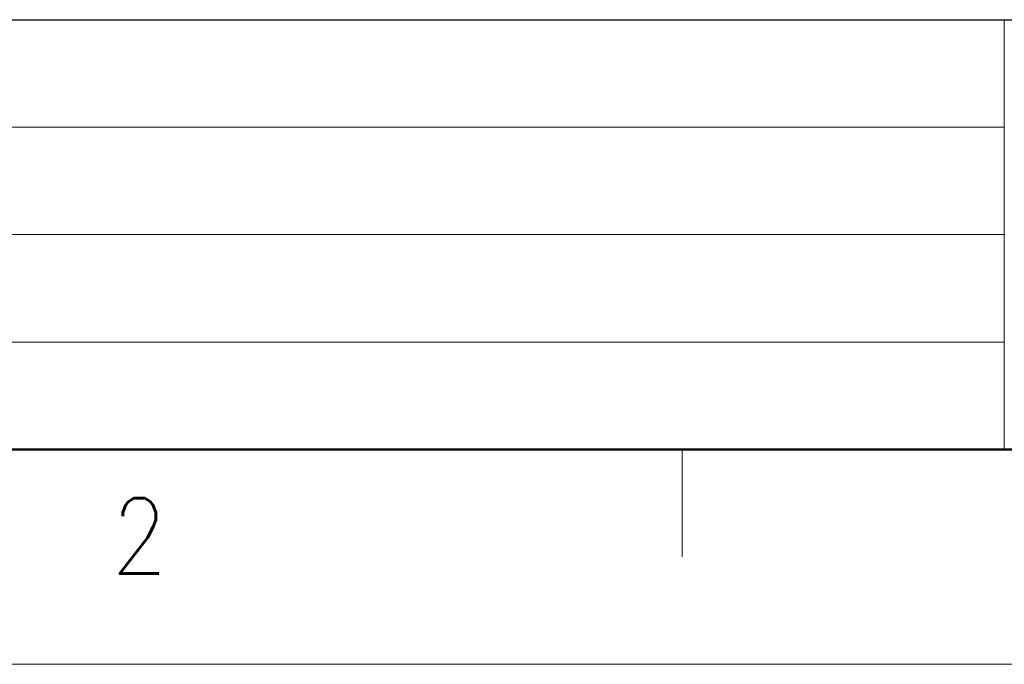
# Model space of a CAD drawing. Header units: millimetres. Extents: x 0 to 594, y 0 to 420.
# Tile 2 of 118: x 112 to 177, y 0 to 42. Entities that reach past the tile are written whole.
import ezdxf

# ---------------------------------------------------------------- set-up
doc = ezdxf.new("R2010")
doc.units = ezdxf.units.MM
doc.header["$LTSCALE"] = 0.257233
doc.layers.add('NoLayerName_001', color=7, linetype='Continuous')
doc.styles.get("Standard").update_dxf_attribs({"font": 'txt', "bigfont": 'extfont2'})

msp = doc.modelspace()

# ---------------------------------------------------------------- linework, layer by layer
at = {"layer": 'NoLayerName_001', "color": 7, "linetype": 'Continuous', "lineweight": 25}
msp.add_line((35.3557, 42.4268), (579.8331, 42.4268), dxfattribs=at)
at = {"layer": 'NoLayerName_001', "color": 2, "linetype": 'Continuous', "lineweight": 13}
for p, q in [((176.7784, 42.4268), (176.7784, 14.1423)), ((176.7784, 35.3557), (35.3557, 35.3557)), ((35.3557, 28.2845), (176.7784, 28.2845)), ((176.7784, 21.2134), (35.3557, 21.2134)), ((155.565, 14.1423), (155.565, 7.0711))]:
    msp.add_line(p, q, dxfattribs=at)
at = {"layer": 'NoLayerName_001', "color": 7, "linetype": 'Continuous', "lineweight": 50}
msp.add_line((579.8331, 14.1423), (35.3557, 14.1423), dxfattribs=at)
at = {"layer": 'NoLayerName_001', "color": 7, "linetype": 'Continuous', "lineweight": 13}
msp.add_line((593.9754, 0), (0, 0), dxfattribs=at)

# ---------------------------------------------------------------- texts
at = {"layer": 'NoLayerName_001', "color": 2, "lineweight": 13, "insert": (118.0208, 5.9766), "char_height": 4.949795, "attachment_point": 7}
msp.add_mtext('\\A1;\\W0.8600;2', dxfattribs=at)

doc.saveas('drawing.dxf')
